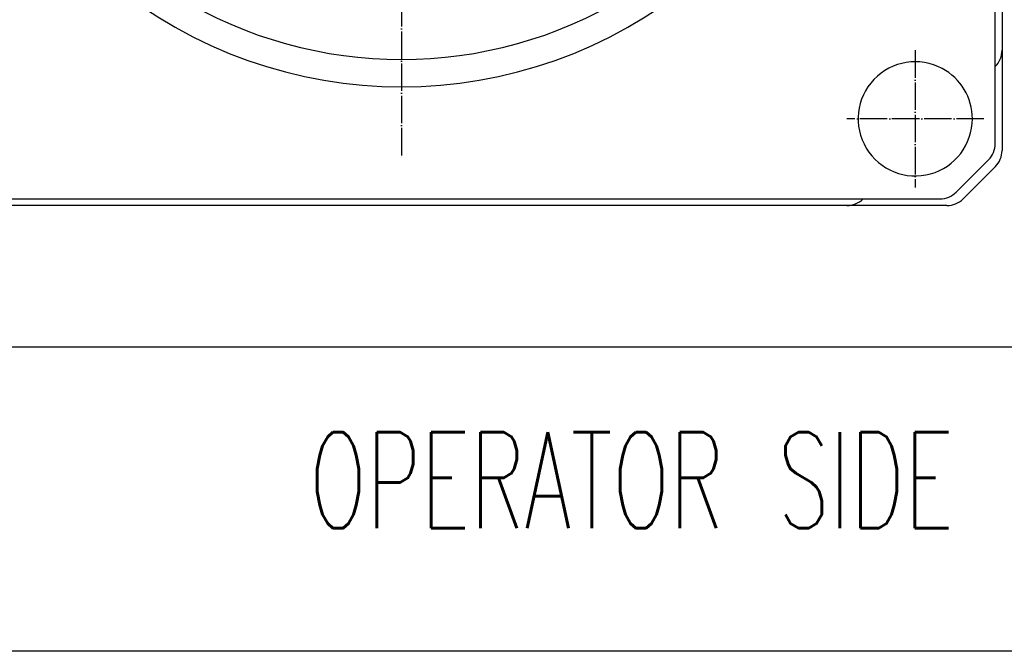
# Model space of a CAD drawing. Extents: x -1765 to 4890, y -3481 to 1222.
# Tile 33 of 98: x 813 to 1244, y -2170 to -1893. Entities that reach past the tile are written whole.
import ezdxf

# ---------------------------------------------------------------- set-up
doc = ezdxf.new("R2010")
doc.units = 0
doc.linetypes.add('DOT_CENTER', pattern=[14, 12, -1, 0, -1])
for name, color, linetype in [('1', 7, 'CONTINUOUS'), ('141', 7, 'CONTINUOUS'), ('16', 7, 'CONTINUOUS'), ('DIMPROHIDE', 7, 'CONTINUOUS')]:
    doc.layers.add(name, color=color, linetype=linetype)
doc.styles.add('CONVERTER_1', font='txt.shx', dxfattribs={"width": 0.63})

# ---------------------------------------------------------------- blocks, each defined once
blk = doc.blocks.new('HEADPLATE_TEL', base_point=(614, -2216.07))
at = {"layer": '141', "color": 7, "linetype": 'CONTINUOUS'}
for p, q in [((1240, -1947.74), (1240, -1438.88)), ((1222.93, -1968.95), (1237.07, -1954.81)), ((734.14, -1971.88), (1215.86, -1971.88))]:
    blk.add_line(p, q, dxfattribs=at)
for centre, start, end in [((1230, -1947.74), -45, 0), ((1215.86, -1961.88), -90, -45)]:
    blk.add_arc(centre, 10, start, end, dxfattribs=at)
at = {"layer": '16', "color": 1, "linetype": 'DOT_CENTER'}
for p, q in [((980, -1489.68), (980, -1954.08)), ((1205, -1906.88), (1205, -1966.88)), ((1235, -1936.88), (1175, -1936.88))]:
    blk.add_line(p, q, dxfattribs=at)
at = {"layer": 'DIMPROHIDE', "color": 7, "linetype": 'CONTINUOUS'}
for p, q in [((1243, -1438.88), (1243, -1950.74)), ((1240.07, -1957.81), (1225.93, -1971.95)), ((1218.86, -1974.88), (731.14, -1974.88)), ((925.5, -2036.88), (614, -2036.88)), ((1034.5, -2036.88), (925.5, -2036.88)), ((1310, -2036.88), (1034.5, -2036.88))]:
    blk.add_line(p, q, dxfattribs=at)
for centre, radius, start, end in [((980, -1721.88), 201, -129.722, -50.278), ((980, -1721.88), 189, -121.2329, -58.7671), ((1233, -1906.88), 10, -45.573, 0), ((1205, -1936.88), 25, 61.8358, 0), ((1205, -1936.88), 25, 0, 61.8358), ((1233, -1950.74), 10, -45, 0), ((1175, -1964.88), 10, -90, -44.427), ((1218.86, -1964.88), 10, -90, -45)]:
    blk.add_arc(centre, radius, start, end, dxfattribs=at)
at = {"layer": '1', "color": 1, "style": 'CONVERTER_1', "width": 0.63}
blk.add_text('OPERATOR SIDE', height=42, dxfattribs=at).set_placement((939.73, -2116.07))
blk = doc.blocks.new('TEXT__271', base_point=(-2000, -2800))
at = {"layer": '1', "color": 1, "linetype": 'CONTINUOUS'}
for p, q in [((3700, -2170), (-700, -2170)), ((4800, -2170), (400, -2170))]:
    blk.add_line(p, q, dxfattribs=at)

msp = doc.modelspace()

# ---------------------------------------------------------------- block references
at = {"layer": '1'}
for name, p in [('TEXT__271', (-2000, -2800)), ('HEADPLATE_TEL', (614, -2216.07))]:
    msp.add_blockref(name, p, dxfattribs=at)

doc.saveas('drawing.dxf')
